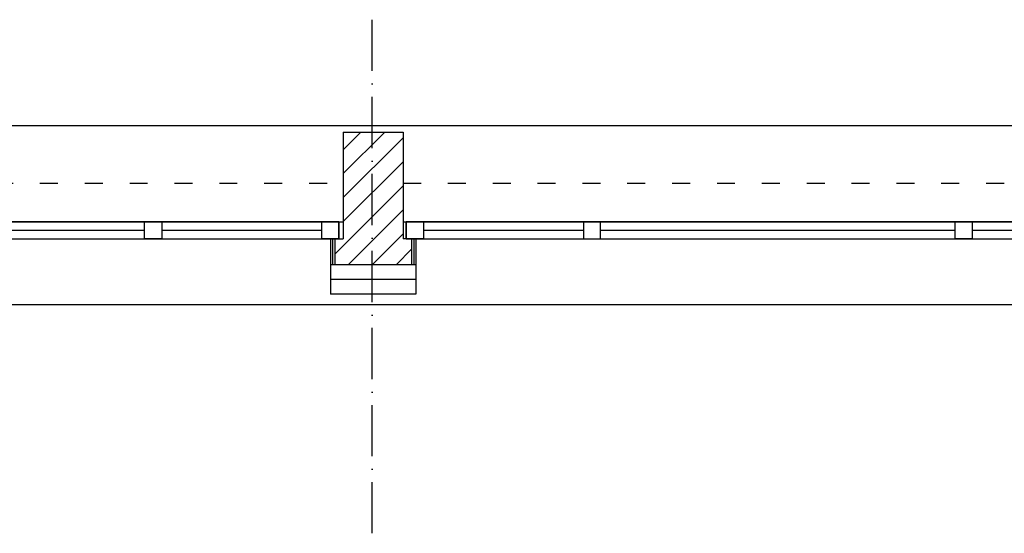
# Model space of a CAD drawing. Header units: millimetres. Extents: x 167273 to 188273, y -125105 to -88145.
# Tile 144 of 210: x 174068 to 174529, y -97212 to -96971. Entities that reach past the tile are written whole.
import ezdxf

# ---------------------------------------------------------------- set-up
doc = ezdxf.new("R2010")
doc.units = ezdxf.units.MM
doc.linetypes.add('ACAD_ISO03W100', pattern=[30, 12, -18])
doc.linetypes.add('ACAD_ISO10W100', pattern=[18, 12, -3, 0, -3])
for name, color, linetype in [('a-osie', 1, 'ACAD_ISO10W100'), ('b-izolacja', 8, 'BATTING'), ('b-okna', 6, 'Continuous'), ('b-przerywana1', 9, 'ACAD_ISO03W100'), ('b-widokowa', 7, 'Continuous'), ('b-ściany', 2, 'Continuous'), ('h-hatch', 8, 'Continuous')]:
    doc.layers.add(name, color=color, linetype=linetype)
doc.linetypes.add('BATTING', pattern='A,0.0001,-0.1,[134,ltypeshp.shx,S=0.1,R=0,X=-0.1,Y=0],-0.2,[134,ltypeshp.shx,S=0.1,R=180,X=0.1,Y=0],-0.1', length=0.4001)

# ---------------------------------------------------------------- blocks, each defined once
blk = doc.blocks.new('okno_')
at = {"layer": 'b-okna'}
for p, q in [((-166, -4), (-91, -4)), ((-83, -4), (83, -4)), ((91, -4), (166, -4))]:
    blk.add_line(p, q, dxfattribs=at)
for points in [[(-174, -8), (174, -8), (174, 0), (-174, 0)], [(-174, 0), (-166, 0), (-166, -8), (-174, -8)], [(-83, 0), (-91, 0), (-91, -8), (-83, -8)], [(83, 0), (91, 0), (91, -8), (83, -8)], [(166, 0), (174, 0), (174, -8), (166, -8)]]:
    blk.add_lwpolyline(points, close=True, dxfattribs=at)

msp = doc.modelspace()

# ---------------------------------------------------------------- hatches: boundary and pattern name
at = {"layer": 'h-hatch'}
h = msp.add_hatch(dxfattribs=at)
h.set_pattern_fill('ANSI31', color=256, scale=2.5, style=0)
h.set_pattern_definition([(45, (15000, 0), (-5.61266008, 5.61266008), [])])
h.paths.add_polyline_path([(174247.44, -97023.89), (174219.44, -97023.89), (174219.44, -97073.89), (174215.44, -97073.89), (174215.44, -97085.89), (174251.44, -97085.89), (174251.44, -97073.89), (174248.94, -97073.89), (174247.44, -97073.89)])

# ---------------------------------------------------------------- linework, layer by layer
at = {"layer": 'a-osie', "ltscale": 2}
msp.add_line((174232.94, -97211.89), (174232.94, -96011.89), dxfattribs=at)
at = {"layer": 'b-izolacja', "ltscale": 2}
for p, q in [((174214.44, -97073.89), (174214.44, -97085.89)), ((174252.44, -97073.89), (174252.44, -97085.89))]:
    msp.add_line(p, q, dxfattribs=at)
at = {"layer": 'b-izolacja', "ltscale": 16}
msp.add_line((174213.44, -97092.89), (174253.44, -97092.89), dxfattribs=at)
at = {"layer": 'b-okna'}
for p, q in [((173867.44, -97065.89), (174219.44, -97065.89)), ((174247.44, -97065.89), (174598.44, -97065.89)), ((173873.44, -97073.89), (174213.44, -97073.89)), ((174253.44, -97073.89), (174592.44, -97073.89))]:
    msp.add_line(p, q, dxfattribs=at)
at = {"layer": 'b-przerywana1', "ltscale": 0.7}
for p, q in [((173867.44, -97047.89), (174219.44, -97047.89)), ((174247.44, -97047.89), (174598.44, -97047.89))]:
    msp.add_line(p, q, dxfattribs=at)
at = {"layer": 'b-widokowa'}
for p, q in [((173487.44, -97020.89), (175747.44, -97020.89)), ((174215.44, -97073.89), (174215.44, -97085.89)), ((174251.44, -97073.89), (174251.44, -97085.89)), ((174213.44, -97085.89), (174253.44, -97085.89)), ((175741.44, -97104.89), (173452.44, -97104.89))]:
    msp.add_line(p, q, dxfattribs=at)
at = {"layer": 'b-ściany'}
for p, q in [((174219.44, -97023.89), (174219.44, -97073.89)), ((174219.44, -97023.89), (174247.44, -97023.89)), ((174247.44, -97023.89), (174247.44, -97073.89)), ((174213.44, -97073.89), (174219.44, -97073.89)), ((174213.44, -97073.89), (174213.44, -97099.89)), ((174253.44, -97073.89), (174247.44, -97073.89)), ((174253.44, -97073.89), (174253.44, -97099.89)), ((174253.44, -97099.89), (174213.44, -97099.89))]:
    msp.add_line(p, q, dxfattribs=at)

# ---------------------------------------------------------------- block references
at = {"layer": 'b-okna'}
for p in [(174043.44, -97065.89), (174422.94, -97065.89)]:
    msp.add_blockref('okno_', p, dxfattribs=at)

doc.saveas('drawing.dxf')
